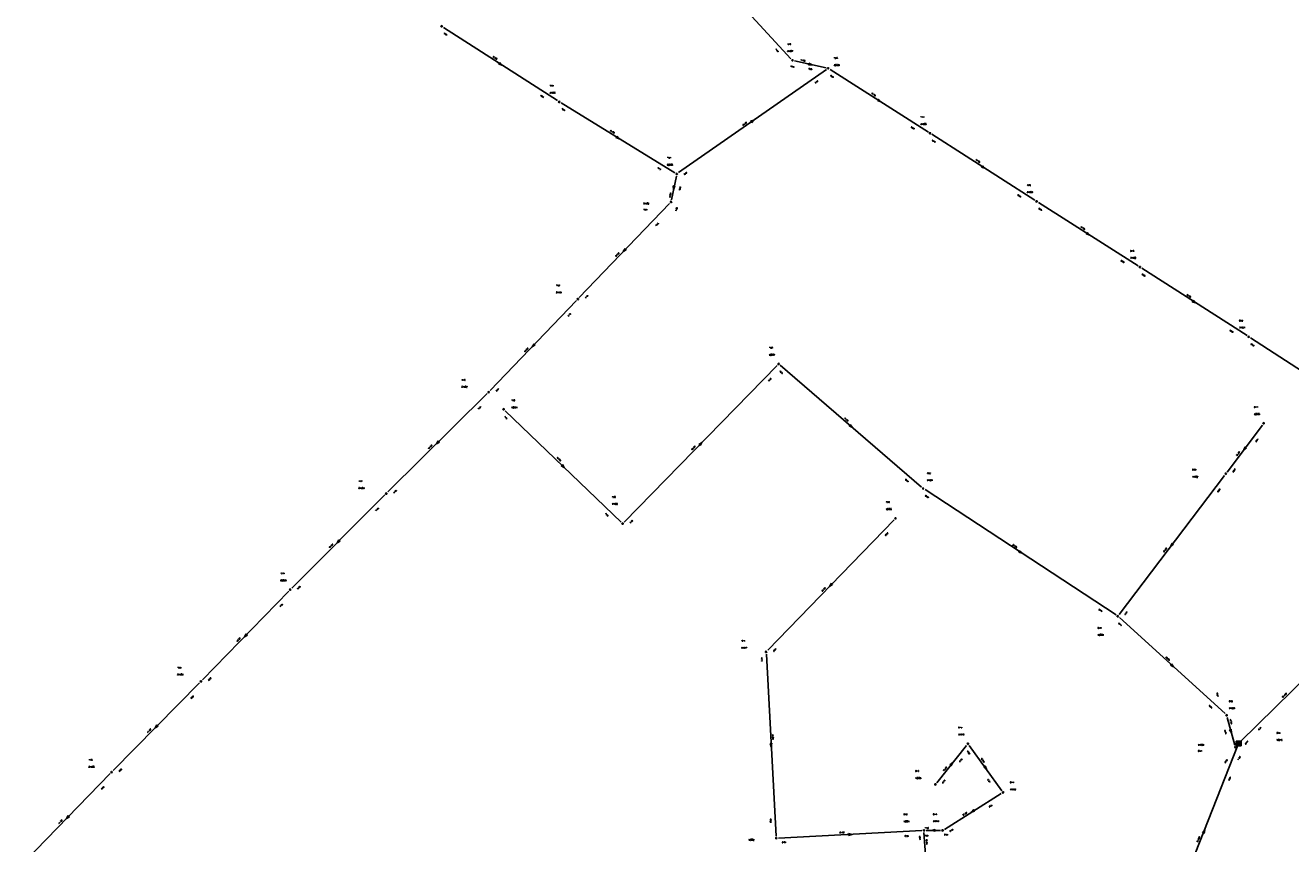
# Model space of a CAD drawing. Header units: metres. Extents: x 183111 to 185656, y 327391 to 329490.
# Tile 18 of 23: x 184544 to 185020, y 328695 to 329002. Entities that reach past the tile are written whole.
import ezdxf

# ---------------------------------------------------------------- set-up
doc = ezdxf.new("R2010")
doc.units = ezdxf.units.M
doc.header["$LTSCALE"] = 0.2
for name, color, linetype in [('B_RIO_L_PUTDEKSEL', 252, 'Continuous'), ('I90_PUTNUMMER', 252, 'Continuous'), ('I90_STRENG', 252, 'Continuous'), ('I90_TEKST', 252, 'Continuous')]:
    doc.layers.add(name, color=color, linetype=linetype)
doc.styles.get("Standard").update_dxf_attribs({"font": 'romans.shx'})

msp = doc.modelspace()

# ---------------------------------------------------------------- linework, layer by layer
at = {"layer": 'B_RIO_L_PUTDEKSEL', "lineweight": -3}
for centre in [(184700.8, 329001.8), (184832.6, 328989), (184846, 328986), (184745, 328973.4), (184884.3, 328961.6), (184789.1, 328946.3), (184789.1, 328946.3), (184787, 328935.8), (184924.3, 328936), (184963.1, 328911.3), (184752, 328899.3), (185004, 328885.1), (184827.4, 328874.9), (184718.5, 328864.3), (184724.1, 328857.9), (185009.6, 328852.6), (184995.4, 328833.7), (184881.7, 328828.1), (184680, 328826.2), (184768.8, 328814.9), (184871.3, 328816.9), (184643.9, 328790.1), (184954.8, 328780.1), (184822.7, 328766.7), (184610.4, 328755.6), (184995.7, 328742.9), (184898.5, 328732.2), (184999, 328730.9), (184576.8, 328721.5), (184886.3, 328716.9), (184911.7, 328713.9), (184882, 328699.6), (184889, 328699.6), (184826.5, 328696.7)]:
    msp.add_circle(centre, 0.25, dxfattribs=at)
at = {"layer": 'I90_STRENG', "lineweight": -3, "ltscale": 0.7}
for points in [[(184786.8, 329038.8), (184832.02, 328989.58)], [(184701.5, 329001.4), (184744.35, 328973.86)], [(184722.53, 328988.22), (184722.18, 328987.68)], [(184722.18, 328987.68), (184722.63, 328987.78)], [(184723.45, 328987.25), (184722.18, 328987.68)], [(184722.9, 328987.6), (184722.18, 328987.68)], [(184723.17, 328987.42), (184722.18, 328987.68)], [(184722.35, 328987.95), (184723.45, 328987.25)], [(184723.45, 328987.25), (184722.53, 328988.22)], [(184722.53, 328988.22), (184722.9, 328987.6)], [(184722.63, 328987.78), (184722.53, 328988.22)], [(184722.53, 328988.22), (184723.17, 328987.42)], [(184789.8, 328946.8), (184845.4, 328985.57)], [(184833.4, 328988.8), (184845.25, 328986.15)], [(184838.74, 328987.96), (184838.59, 328987.32)], [(184838.59, 328987.32), (184838.98, 328987.57)], [(184839.3, 328987.5), (184838.59, 328987.32)], [(184839.62, 328987.43), (184838.59, 328987.32)], [(184839.93, 328987.36), (184838.59, 328987.32)], [(184838.67, 328987.64), (184839.93, 328987.36)], [(184839.93, 328987.36), (184838.74, 328987.96)], [(184838.74, 328987.96), (184839.3, 328987.5)], [(184838.98, 328987.57), (184838.74, 328987.96)], [(184838.74, 328987.96), (184839.62, 328987.43)], [(184846.7, 328985.6), (184883.64, 328962.05)], [(184745.7, 328973), (184788.43, 328946.74)], [(184864.83, 328974.42), (184864.48, 328973.88)], [(184864.48, 328973.88), (184864.92, 328973.97)], [(184865.75, 328973.45), (184864.48, 328973.88)], [(184865.2, 328973.8), (184864.48, 328973.88)], [(184865.47, 328973.62), (184864.48, 328973.88)], [(184864.65, 328974.15), (184865.75, 328973.45)], [(184864.92, 328973.97), (184864.83, 328974.42)], [(184865.75, 328973.45), (184864.83, 328974.42)], [(184864.83, 328974.42), (184865.2, 328973.8)], [(184864.83, 328974.42), (184865.47, 328973.62)], [(184818.03, 328966.57), (184816.78, 328966.09)], [(184816.78, 328966.09), (184817.77, 328966.39)], [(184816.78, 328966.09), (184817.5, 328966.2)], [(184816.78, 328966.09), (184817.15, 328965.56)], [(184817.23, 328966.01), (184816.78, 328966.09)], [(184816.97, 328965.83), (184818.03, 328966.57)], [(184818.03, 328966.57), (184817.15, 328965.56)], [(184817.77, 328966.39), (184817.15, 328965.56)], [(184817.5, 328966.2), (184817.15, 328965.56)], [(184817.15, 328965.56), (184817.23, 328966.01)], [(184766.62, 328960.52), (184766.28, 328959.96)], [(184767.55, 328959.56), (184766.62, 328960.52)], [(184766.62, 328960.52), (184767, 328959.9)], [(184766.72, 328960.07), (184766.62, 328960.52)], [(184766.62, 328960.52), (184767.28, 328959.73)], [(184885, 328961.2), (184923.65, 328936.47)], [(184766.28, 328959.96), (184766.72, 328960.07)], [(184767.55, 328959.56), (184766.28, 328959.96)], [(184767, 328959.9), (184766.28, 328959.96)], [(184767.28, 328959.73), (184766.28, 328959.96)], [(184766.45, 328960.24), (184767.55, 328959.56)], [(184903.93, 328949.42), (184903.58, 328948.88)], [(184903.58, 328948.88), (184904.03, 328948.97)], [(184904.85, 328948.45), (184903.58, 328948.88)], [(184904.3, 328948.8), (184903.58, 328948.88)], [(184904.57, 328948.62), (184903.58, 328948.88)], [(184903.75, 328949.15), (184904.85, 328948.45)], [(184904.85, 328948.45), (184903.93, 328949.42)], [(184903.93, 328949.42), (184904.3, 328948.8)], [(184904.03, 328948.97), (184903.93, 328949.42)], [(184903.93, 328949.42), (184904.57, 328948.62)], [(184787.2, 328936.6), (184788.98, 328945.53)], [(184787.87, 328940.46), (184787.81, 328941.8)], [(184788.45, 328941.67), (184787.81, 328941.8)], [(184788, 328941.1), (184787.81, 328941.8)], [(184787.81, 328941.8), (184788.06, 328941.42)], [(184787.94, 328940.78), (184787.81, 328941.8)], [(184788.13, 328941.74), (184787.87, 328940.46)], [(184787.87, 328940.46), (184788.45, 328941.67)], [(184788.45, 328941.67), (184787.94, 328940.78)], [(184788.45, 328941.67), (184788, 328941.1)], [(184788.06, 328941.42), (184788.45, 328941.67)], [(184752.5, 328899.9), (184786.39, 328935.24)], [(184925, 328935.6), (184962.45, 328911.77)], [(184943.33, 328924.32), (184942.98, 328923.77)], [(184942.98, 328923.77), (184943.42, 328923.87)], [(184944.25, 328923.35), (184942.98, 328923.77)], [(184943.7, 328923.7), (184942.98, 328923.77)], [(184943.97, 328923.53), (184942.98, 328923.77)], [(184943.15, 328924.05), (184944.25, 328923.35)], [(184944.25, 328923.35), (184943.33, 328924.32)], [(184943.33, 328924.32), (184943.7, 328923.7)], [(184943.42, 328923.87), (184943.33, 328924.32)], [(184943.33, 328924.32), (184943.97, 328923.53)], [(184769.05, 328917.13), (184769.71, 328918.29)], [(184769.95, 328918.07), (184769.05, 328917.13)], [(184769.05, 328917.13), (184770.18, 328917.84)], [(184769.27, 328917.36), (184769.71, 328918.29)], [(184770.18, 328917.84), (184769.27, 328917.36)], [(184769.5, 328917.6), (184769.71, 328918.29)], [(184770.18, 328917.84), (184769.5, 328917.6)], [(184770.18, 328917.84), (184769.71, 328918.29)], [(184769.71, 328918.29), (184769.72, 328917.83)], [(184769.72, 328917.83), (184770.18, 328917.84)], [(184963.8, 328910.9), (185003.36, 328885.54)], [(184719, 328864.9), (184751.4, 328898.74)], [(184983.13, 328898.82), (184982.78, 328898.28)], [(184984.05, 328897.85), (184983.13, 328898.82)], [(184983.13, 328898.82), (184983.5, 328898.2)], [(184983.23, 328898.38), (184983.13, 328898.82)], [(184983.13, 328898.82), (184983.77, 328898.02)], [(184982.78, 328898.28), (184983.23, 328898.38)], [(184984.05, 328897.85), (184982.78, 328898.28)], [(184983.5, 328898.2), (184982.78, 328898.28)], [(184983.77, 328898.02), (184982.78, 328898.28)], [(184982.95, 328898.55), (184984.05, 328897.85)], [(185004.7, 328884.7), (185041.95, 328860.57)], [(184734.85, 328881.33), (184735.51, 328882.49)], [(184735.75, 328882.27), (184734.85, 328881.33)], [(184734.85, 328881.33), (184735.98, 328882.04)], [(184735.08, 328881.57), (184735.51, 328882.49)], [(184735.98, 328882.04), (184735.08, 328881.57)], [(184735.3, 328881.8), (184735.51, 328882.49)], [(184735.98, 328882.04), (184735.3, 328881.8)], [(184735.98, 328882.04), (184735.51, 328882.49)], [(184735.51, 328882.49), (184735.52, 328882.03)], [(184735.52, 328882.03), (184735.98, 328882.04)], [(184769.4, 328815.5), (184826.9, 328874.36)], [(184828, 328874.4), (184881.08, 328828.63)], [(184680.6, 328826.8), (184717.96, 328863.8)], [(184724.7, 328857.3), (184768.25, 328815.41)], [(184854.32, 328852.17), (184853.89, 328851.68)], [(184853.89, 328851.68), (184854.35, 328851.71)], [(184855.09, 328851.08), (184853.89, 328851.68)], [(184854.6, 328851.5), (184853.89, 328851.68)], [(184854.85, 328851.29), (184853.89, 328851.68)], [(184854.11, 328851.92), (184855.09, 328851.08)], [(184855.09, 328851.08), (184854.32, 328852.17)], [(184854.32, 328852.17), (184854.6, 328851.5)], [(184854.35, 328851.71), (184854.32, 328852.17)], [(184854.32, 328852.17), (184854.85, 328851.29)], [(184995.9, 328834.3), (185009.13, 328851.93)], [(184698.84, 328844.84), (184699.53, 328845.99)], [(184699.76, 328845.76), (184698.84, 328844.84)], [(184698.84, 328844.84), (184699.99, 328845.53)], [(184699.07, 328845.07), (184699.53, 328845.99)], [(184699.99, 328845.53), (184699.07, 328845.07)], [(184699.3, 328845.3), (184699.53, 328845.99)], [(184699.99, 328845.53), (184699.3, 328845.3)], [(184699.99, 328845.53), (184699.53, 328845.99)], [(184699.53, 328845.99), (184699.53, 328845.53)], [(184699.53, 328845.53), (184699.99, 328845.53)], [(184798.55, 328845.36), (184797.41, 328844.66)], [(184797.41, 328844.66), (184798.33, 328845.13)], [(184797.41, 328844.66), (184798.1, 328844.9)], [(184797.87, 328844.67), (184797.41, 328844.66)], [(184797.41, 328844.66), (184797.88, 328844.21)], [(184797.64, 328844.43), (184798.55, 328845.36)], [(184797.88, 328844.21), (184797.87, 328844.67)], [(184798.55, 328845.36), (184797.88, 328844.21)], [(184798.33, 328845.13), (184797.88, 328844.21)], [(184798.1, 328844.9), (184797.88, 328844.21)], [(185002.11, 328842.58), (185002.63, 328843.81)], [(185002.89, 328843.62), (185002.11, 328842.58)], [(185002.11, 328842.58), (185003.15, 328843.42)], [(185002.3, 328842.84), (185002.63, 328843.81)], [(185003.15, 328843.42), (185002.3, 328842.84)], [(185002.5, 328843.1), (185002.63, 328843.81)], [(185003.15, 328843.42), (185002.5, 328843.1)], [(185003.15, 328843.42), (185002.63, 328843.81)], [(185002.63, 328843.81), (185002.7, 328843.36)], [(185002.7, 328843.36), (185003.15, 328843.42)], [(184746.16, 328837.08), (184745.71, 328836.62)], [(184745.93, 328836.85), (184746.87, 328835.95)], [(184746.87, 328835.95), (184746.16, 328837.08)], [(184746.16, 328837.08), (184746.4, 328836.4)], [(184746.17, 328836.62), (184746.16, 328837.08)], [(184746.16, 328837.08), (184746.63, 328836.17)], [(184746.87, 328835.95), (184745.71, 328836.62)], [(184746.4, 328836.4), (184745.71, 328836.62)], [(184745.71, 328836.62), (184746.17, 328836.62)], [(184746.63, 328836.17), (184745.71, 328836.62)], [(184955.3, 328780.7), (184994.94, 328833.02)], [(184882.4, 328827.7), (184954.16, 328780.58)], [(184644.5, 328790.7), (184679.46, 328825.66)], [(184823.3, 328767.3), (184870.78, 328816.37)], [(184661.54, 328807.64), (184662.23, 328808.79)], [(184662.46, 328808.56), (184661.54, 328807.64)], [(184661.54, 328807.64), (184662.69, 328808.33)], [(184661.77, 328807.87), (184662.23, 328808.79)], [(184662.69, 328808.33), (184661.77, 328807.87)], [(184662, 328808.1), (184662.23, 328808.79)], [(184662.69, 328808.33), (184662, 328808.1)], [(184662.69, 328808.33), (184662.23, 328808.79)], [(184662.23, 328808.79), (184662.23, 328808.33)], [(184662.23, 328808.33), (184662.69, 328808.33)], [(184917.93, 328804.73), (184917.58, 328804.18)], [(184917.58, 328804.18), (184918.03, 328804.28)], [(184918.84, 328803.74), (184917.58, 328804.18)], [(184918.3, 328804.1), (184917.58, 328804.18)], [(184918.57, 328803.92), (184917.58, 328804.18)], [(184917.76, 328804.46), (184918.84, 328803.74)], [(184918.84, 328803.74), (184917.93, 328804.73)], [(184917.93, 328804.73), (184918.3, 328804.1)], [(184918.03, 328804.28), (184917.93, 328804.73)], [(184917.93, 328804.73), (184918.57, 328803.92)], [(184974.71, 328806.38), (184975.23, 328807.61)], [(184975.49, 328807.42), (184974.71, 328806.38)], [(184974.71, 328806.38), (184975.75, 328807.22)], [(184974.9, 328806.64), (184975.23, 328807.61)], [(184975.75, 328807.22), (184974.9, 328806.64)], [(184975.1, 328806.9), (184975.23, 328807.61)], [(184975.75, 328807.22), (184975.1, 328806.9)], [(184975.75, 328807.22), (184975.23, 328807.61)], [(184975.23, 328807.61), (184975.3, 328807.16)], [(184975.3, 328807.16), (184975.75, 328807.22)], [(184611, 328756.2), (184643.39, 328789.55)], [(184846.55, 328791.33), (184847.22, 328792.49)], [(184847.45, 328792.27), (184846.55, 328791.33)], [(184846.55, 328791.33), (184847.68, 328792.04)], [(184846.77, 328791.57), (184847.22, 328792.49)], [(184847.68, 328792.04), (184846.77, 328791.57)], [(184847, 328791.8), (184847.22, 328792.49)], [(184847.68, 328792.04), (184847, 328791.8)], [(184847.68, 328792.04), (184847.22, 328792.49)], [(184847.22, 328792.49), (184847.23, 328792.03)], [(184847.23, 328792.03), (184847.68, 328792.04)], [(184955.4, 328779.6), (184995.12, 328743.49)], [(184626.75, 328772.33), (184627.42, 328773.49)], [(184627.65, 328773.27), (184626.75, 328772.33)], [(184626.75, 328772.33), (184627.89, 328773.04)], [(184626.97, 328772.57), (184627.42, 328773.49)], [(184627.89, 328773.04), (184626.97, 328772.57)], [(184627.2, 328772.8), (184627.42, 328773.49)], [(184627.89, 328773.04), (184627.2, 328772.8)], [(184627.89, 328773.04), (184627.42, 328773.49)], [(184627.42, 328773.49), (184627.43, 328773.03)], [(184627.43, 328773.03), (184627.89, 328773.04)], [(185000.8, 328732.9), (185040.17, 328771.65)], [(184822.8, 328765.9), (184826.5, 328697.5)], [(184975.04, 328762.18), (184974.6, 328761.7)], [(184974.6, 328761.7), (184975.06, 328761.72)], [(184975.78, 328761.06), (184974.6, 328761.7)], [(184975.3, 328761.5), (184974.6, 328761.7)], [(184975.54, 328761.28), (184974.6, 328761.7)], [(184974.82, 328761.94), (184975.78, 328761.06)], [(184975.78, 328761.06), (184975.04, 328762.18)], [(184975.04, 328762.18), (184975.3, 328761.5)], [(184975.06, 328761.72), (184975.04, 328762.18)], [(184975.04, 328762.18), (184975.54, 328761.28)], [(184577.4, 328722.1), (184609.88, 328755.05)], [(184995.9, 328742.1), (184998.77, 328731.65)], [(184593.14, 328738.14), (184593.82, 328739.29)], [(184594.06, 328739.06), (184593.14, 328738.14)], [(184593.14, 328738.14), (184594.29, 328738.83)], [(184593.37, 328738.37), (184593.82, 328739.29)], [(184594.29, 328738.83), (184593.37, 328738.37)], [(184593.6, 328738.6), (184593.82, 328739.29)], [(184594.29, 328738.83), (184593.6, 328738.6)], [(184594.29, 328738.83), (184593.82, 328739.29)], [(184593.82, 328739.29), (184593.83, 328738.83)], [(184593.83, 328738.83), (184594.29, 328738.83)], [(184997.44, 328737.61), (184996.81, 328737.44)], [(184997.47, 328736.27), (184996.81, 328737.44)], [(184997.3, 328736.9), (184996.81, 328737.44)], [(184996.81, 328737.44), (184997.21, 328737.21)], [(184997.39, 328736.59), (184996.81, 328737.44)], [(184997.13, 328737.53), (184997.47, 328736.27)], [(184997.21, 328737.21), (184997.44, 328737.61)], [(184997.44, 328737.61), (184997.3, 328736.9)], [(184997.44, 328737.61), (184997.39, 328736.59)], [(184997.47, 328736.27), (184997.44, 328737.61)], [(184824.89, 328732.37), (184824.24, 328732.33)], [(184824.64, 328731.05), (184824.24, 328732.33)], [(184824.6, 328731.7), (184824.24, 328732.33)], [(184824.24, 328732.33), (184824.58, 328732.02)], [(184824.62, 328731.38), (184824.24, 328732.33)], [(184824.56, 328732.35), (184824.64, 328731.05)], [(184824.58, 328732.02), (184824.89, 328732.37)], [(184824.89, 328732.37), (184824.6, 328731.7)], [(184824.89, 328732.37), (184824.62, 328731.38)], [(184824.64, 328731.05), (184824.89, 328732.37)], [(185001.1, 328733.2), (184999.3, 328733.2)], [(184999.3, 328733.2), (184999.3, 328731.4)], [(185001.1, 328733.2), (184999.3, 328733.2)], [(184999.3, 328733.2), (184999.3, 328731.4)], [(185000.8, 328732.9), (184999.6, 328732.9)], [(184999.6, 328732.9), (184999.6, 328731.7)], [(184999.6, 328732.9), (185000.8, 328731.7)], [(185000.8, 328732.9), (184999.6, 328732.9)], [(184999.6, 328732.9), (184999.6, 328731.7)], [(184999.6, 328732.9), (185000.8, 328731.7)], [(184999.6, 328732.66), (185000.56, 328731.7)], [(184999.6, 328732.66), (185000.56, 328731.7)], [(184999.6, 328732.42), (185000.32, 328731.7)], [(184999.6, 328732.42), (185000.32, 328731.7)], [(184999.84, 328732.9), (185000.8, 328731.94)], [(184999.84, 328732.9), (185000.8, 328731.94)], [(185000.08, 328732.9), (185000.8, 328732.18)], [(185000.08, 328732.9), (185000.8, 328732.18)], [(185000.32, 328732.9), (185000.8, 328732.42)], [(185000.32, 328732.9), (185000.8, 328732.42)], [(185000.56, 328732.9), (185000.8, 328732.66)], [(185000.56, 328732.9), (185000.8, 328732.66)], [(185000.8, 328731.7), (185000.8, 328732.9)], [(185000.8, 328731.7), (185000.8, 328732.9)], [(185001.1, 328731.4), (185001.1, 328733.2)], [(185001.1, 328731.4), (185001.1, 328733.2)], [(184886.8, 328717.5), (184898.01, 328731.53)], [(184899, 328731.5), (184911.27, 328714.52)], [(184974.4, 328666.8), (184999.92, 328731.63)], [(184999.3, 328731.4), (185001.1, 328731.4)], [(184999.3, 328731.4), (185001.1, 328731.4)], [(184999.5, 328731.5), (184999.66, 328731.69)], [(184999.6, 328732.18), (185000.08, 328731.7)], [(184999.6, 328732.18), (185000.08, 328731.7)], [(184999.6, 328731.94), (184999.84, 328731.7)], [(184999.6, 328731.94), (184999.84, 328731.7)], [(184999.6, 328731.7), (185000.8, 328731.7)], [(184999.6, 328731.7), (185000.8, 328731.7)], [(184892.8, 328725.11), (184891.74, 328724.29)], [(184891.74, 328724.29), (184892.6, 328724.85)], [(184891.74, 328724.29), (184892.4, 328724.6)], [(184892.2, 328724.35), (184891.74, 328724.29)], [(184891.74, 328724.29), (184892.25, 328723.89)], [(184891.99, 328724.09), (184892.8, 328725.11)], [(184892.25, 328723.89), (184892.2, 328724.35)], [(184892.8, 328725.11), (184892.25, 328723.89)], [(184892.6, 328724.85), (184892.25, 328723.89)], [(184892.4, 328724.6), (184892.25, 328723.89)], [(184904.98, 328723.82), (184904.45, 328723.44)], [(184905.48, 328722.57), (184904.45, 328723.44)], [(184905.1, 328723.1), (184904.45, 328723.44)], [(184904.45, 328723.44), (184904.91, 328723.36)], [(184905.29, 328722.84), (184904.45, 328723.44)], [(184904.72, 328723.63), (184905.48, 328722.57)], [(184904.91, 328723.36), (184904.98, 328723.82)], [(184905.48, 328722.57), (184904.98, 328723.82)], [(184904.98, 328723.82), (184905.1, 328723.1)], [(184904.98, 328723.82), (184905.29, 328722.84)], [(184544.4, 328688.1), (184576.28, 328720.95)], [(184889.7, 328700), (184911.05, 328713.46)], [(184559.85, 328704.03), (184560.52, 328705.19)], [(184560.75, 328704.97), (184559.85, 328704.03)], [(184559.85, 328704.03), (184560.98, 328704.74)], [(184560.07, 328704.27), (184560.52, 328705.19)], [(184560.98, 328704.74), (184560.07, 328704.27)], [(184560.3, 328704.5), (184560.52, 328705.19)], [(184560.98, 328704.74), (184560.3, 328704.5)], [(184560.98, 328704.74), (184560.52, 328705.19)], [(184560.52, 328705.19), (184560.53, 328704.73)], [(184560.53, 328704.73), (184560.98, 328704.74)], [(184899.75, 328706.45), (184900.68, 328707.42)], [(184900.85, 328707.15), (184899.75, 328706.45)], [(184899.75, 328706.45), (184901.02, 328706.87)], [(184900.02, 328706.63), (184900.68, 328707.42)], [(184901.02, 328706.87), (184900.02, 328706.63)], [(184900.3, 328706.8), (184900.68, 328707.42)], [(184901.02, 328706.87), (184900.3, 328706.8)], [(184900.68, 328707.42), (184900.57, 328706.97)], [(184900.57, 328706.97), (184901.02, 328706.87)], [(184901.02, 328706.87), (184900.68, 328707.42)], [(184827.3, 328696.7), (184881.21, 328699.53)], [(184882.8, 328699.6), (184888.2, 328699.6)], [(184884.85, 328699.6), (184886.15, 328699.92)], [(184886.15, 328699.6), (184884.85, 328699.6)], [(184884.85, 328699.6), (184886.15, 328699.28)], [(184885.17, 328699.6), (184886.15, 328699.92)], [(184886.15, 328699.28), (184885.17, 328699.6)], [(184885.5, 328699.6), (184886.15, 328699.92)], [(184886.15, 328699.28), (184885.5, 328699.6)], [(184886.15, 328699.92), (184885.83, 328699.6)], [(184885.83, 328699.6), (184886.15, 328699.28)], [(184886.15, 328699.28), (184886.15, 328699.92)], [(184987.44, 328699.8), (184986.66, 328698.71)], [(184986.66, 328698.71), (184987.32, 328699.5)], [(184986.66, 328698.71), (184987.2, 328699.2)], [(184986.96, 328698.59), (184987.44, 328699.8)], [(184987.2, 328699.2), (184987.26, 328698.48)], [(184987.44, 328699.8), (184987.26, 328698.48)], [(184987.32, 328699.5), (184987.26, 328698.48)], [(184854.95, 328698.13), (184853.63, 328698.39)], [(184853.63, 328698.39), (184853.67, 328697.74)], [(184853.63, 328698.39), (184854.3, 328698.1)], [(184853.98, 328698.08), (184853.63, 328698.39)], [(184853.63, 328698.39), (184854.62, 328698.12)], [(184853.65, 328698.07), (184854.95, 328698.13)], [(184854.95, 328698.13), (184853.67, 328697.74)], [(184854.62, 328698.12), (184853.67, 328697.74)], [(184854.3, 328698.1), (184853.67, 328697.74)], [(184853.67, 328697.74), (184853.98, 328698.08)], [(184882, 328698.8), (184882.8, 328687.12)], [(184987.08, 328698.9), (184986.66, 328698.71)], [(184986.66, 328698.71), (184987.26, 328698.48)], [(184987.26, 328698.48), (184987.08, 328698.9)]]:
    msp.add_lwpolyline(points, dxfattribs=at)

# ---------------------------------------------------------------- texts
at = {"layer": 'I90_PUTNUMMER', "lineweight": -3}
for s, p in [('31957', (184830.63, 328992.2)), ('30559', (184848.14, 328986.97)), ('31956', (184741.4, 328976.6)), ('31958', (184880.7, 328964.8)), ('50558', (184785.5, 328949.5)), ('31959', (184920.7, 328939.2)), ('51450', (184776.6, 328934.9)), ('31960', (184959.5, 328914.5)), ('51451', (184743.78, 328901.53)), ('31961', (185000.4, 328888.3)), ('40557', (184823.8, 328878.1)), ('51452', (184708.3, 328866.03)), ('40534', (184727.01, 328858.32)), ('40555', (185006, 328855.8)), ('41902', (184982.8, 328832.28)), ('51453', (184669.61, 328827.97)), ('41901', (184883.1, 328830.94)), ('41900', (184764.78, 328822.05)), ('40556', (184867.7, 328820.1)), ('50535', (184640.3, 328793.3)), ('40554', (184947.28, 328772.81)), ('41917', (184813.35, 328767.98)), ('51454', (184601.54, 328757.92)), ('41903', (184996.55, 328745.25)), ('41913', (184894.9, 328735.4)), ('40616', (185014.45, 328733.36)), ('41904', (184984.97, 328731.49)), ('51455', (184568.23, 328723.24)), ('40553', (184878.78, 328719.03)), ('41912', (184914.33, 328714.79)), ('40551', (184874.33, 328702.74)), ('41914', (184885.4, 328702.8)), ('40552', (184816.1, 328695.8))]:
    msp.add_text(s, height=0.5, dxfattribs=at).set_placement(p)
at = {"layer": 'I90_TEKST', "lineweight": -3}
for s, rotation, oblique, p in [('73.65', 327.2685, 359.956, (184701.5, 328999.1)), ('52 300', 327.2685, 359.956, (184720, 328990.3)), ('71.43', 312.5559, 359.9886, (184826.2, 328993.1)), ('13 300', 347.3708, 359.9426, (184835.6, 328989)), ('71.43', 347.3708, 359.9426, (184831.8, 328986.64)), ('70.88', 347.3708, 359.9426, (184838.5, 328985.7)), ('71.30', 34.8707, -0.0057, (184841.1, 328980.3)), ('70.48', 327.4909, 359.9824, (184846.7, 328983.2)), ('72.84', 327.2685, 359.956, (184737.8, 328975.7)), ('45 400', 327.4909, 359.9824, (184862.2, 328976.5)), ('72.73', 328.4329, 359.9711, (184745.8, 328970.7)), ('69 300', 34.8707, -0.0057, (184814, 328964.5)), ('51 300', 328.4329, 359.9711, (184764.1, 328962.5)), ('69.99', 327.4909, 359.9824, (184877.1, 328963.8)), ('69.72', 327.4057, 359.9953, (184885, 328958.8)), ('47 400', 327.4057, 359.9953, (184901.4, 328951.5)), ('72.12', 328.4329, 359.9711, (184781.8, 328948.5)), ('72.06', 34.8707, -0.0057, (184791.9, 328945.9)), ('10 300', 78.7022, -0.0225, (184786.7, 328937.4)), ('72.12', 78.7022, -0.0225, (184790.44, 328940.12)), ('68.93', 327.4057, 359.9953, (184917.1, 328938.3)), ('71.95', 78.7022, -0.0225, (184789.06, 328932.33)), ('68.93', 327.4909, 359.9216, (184925, 328933.2)), ('71.95', 46.178, -0.0064, (184781.36, 328926.68)), ('45 400', 327.4909, 359.9216, (184940.8, 328926.3)), ('50 300', 46.178, -0.0064, (184766.3, 328915.2)), ('68.08', 327.4909, 359.9216, (184955.9, 328913.6)), ('68.08', 327.3537, 360.0042, (184963.8, 328908.5)), ('71.79', 46.178, -0.0064, (184754.9, 328899.5)), ('48 400', 327.3537, 360.0042, (184980.6, 328900.8)), ('71.79', 46.2653, 0.0186, (184748.4, 328892.7)), ('67.35', 327.3537, 360.0042, (184996.8, 328887.4)), ('48 300', 46.2653, 0.0186, (184732.1, 328879.4)), ('67.25', 327.046, 359.9534, (185004.7, 328882.3)), ('70.30', 319.238, 359.9636, (184827.7, 328872.1)), ('71.64', 46.2653, 0.0186, (184721.4, 328864.5)), ('70.30', 45.6545, -0.0004, (184823.7, 328868.3)), ('71.64', 44.6945, 0.0063, (184714.7, 328857.8)), ('71.61', 316.0908, 359.9687, (184724.3, 328855)), ('71 300', 319.238, 359.9636, (184852, 328854.5)), ('68.11', 53.1424, 0.0388, (185006.8, 328845.6)), ('54 300', 44.6945, 0.0063, (184696, 328843)), ('83 300', 45.6545, -0.0004, (184794.9, 328842.6)), ('23 300', 53.1424, 0.0388, (184999.6, 328840.4)), ('62 300', 316.0908, 359.9687, (184744.1, 328839.6)), ('68.00', 53.1424, 0.0388, (184998.2, 328834.2)), ('71.58', 44.6945, 0.0063, (184682.9, 328826.3)), ('68.99', 319.238, 359.9636, (184874.9, 328831.4)), ('68.00', 52.8339, -0.0141, (184992.5, 328826.7)), ('68.99', 326.6864, 359.9486, (184882.4, 328825.3)), ('71.00', 316.0908, 359.9687, (184762.2, 328818.6)), ('71.00', 45.6545, -0.0004, (184771.7, 328815)), ('69.20', 45.9163, -0.0188, (184867.6, 328810.3)), ('87 300', 326.6864, 359.9486, (184915.3, 328806.8)), ('67 300', 52.8339, -0.0141, (184972.2, 328804.2)), ('69 300', 45.9163, -0.0188, (184843.8, 328789.4)), ('71.29', 45.8291, 0.0186, (184640.2, 328783.5)), ('67.74', 326.6864, 359.9486, (184947.6, 328782.5)), ('67.74', 52.8339, -0.0141, (184957.6, 328780.6)), ('67.74', 317.7056, 359.9615, (184955, 328777.3)), ('48 300', 45.8291, 0.0186, (184624, 328770.5)), ('68.51', 45.9163, -0.0188, (184825.6, 328766.8)), ('68.45', 273.0874, 360.0005, (184820.9, 328764.5)), ('55 300', 317.7056, 359.9615, (184972.8, 328764.6)), ('70.20', 45.8291, 0.0186, (184613.3, 328755.8)), ('70.20', 45.3927, 0.0187, (184606.7, 328749)), ('66.84', 317.7056, 359.9615, (184989, 328746.4)), ('66.84', 285.3688, 360.017, (184991.94, 328751.19)), ('56 1800', 44.52, -0.0122, (185016.8, 328749.5)), ('47 300', 45.3927, 0.0187, (184590.4, 328736.3)), ('66.70', 285.3688, 360.017, (184994.88, 328737.19)), ('12 300', 285.3688, 360.017, (184996.89, 328741.33)), ('65.31', 44.52, -0.0122, (185007.8, 328737.31)), ('70 300', 273.0874, 360.0005, (184825, 328735.6)), ('66.70', 49.4522, 0.02, (185002.87, 328731.95)), ('67.53', 305.846, 359.9905, (184898.2, 328729.3)), ('19 300', 51.4269, 0.0523, (184889.5, 328721.9)), ('67.53', 51.4269, 0.0523, (184895.5, 328725.3)), ('22 300', 305.846, 359.9905, (184903.4, 328726.6)), ('66.70', 49.4522, 0.02, (184995.18, 328724.97)), ('1 300', 49.4522, 0.02, (184999.98, 328726.07)), ('70.02', 45.3927, 0.0187, (184579.7, 328721.6)), ('67.78', 51.4269, 0.0523, (184889.1, 328717.3)), ('67.51', 305.846, 359.9905, (184905.8, 328718.7)), ('65.54', 68.5194, 0.0097, (184996.73, 328718.39)), ('70.02', 45.8291, -0.013, (184573.1, 328714.9)), ('67.51', 32.2344, 0.0235, (184906.6, 328708.3)), ('67.83', 273.0874, 360.0005, (184824.2, 328703.9)), ('26 300', 32.2344, 0.0235, (184896.7, 328705.2)), ('47 300', 45.8291, -0.013, (184557.1, 328702.1)), ('55 300', 3.0258, 0.0269, (184850.3, 328698.6)), ('67.29', 32.2344, 0.0235, (184891.8, 328699.1)), ('67.83', 3.0258, 0.0269, (184828.7, 328694.9)), ('67.24', 3.0258, 0.0269, (184874.8, 328697.3)), ('67.24', 273.8921, 360.0076, (184880.2, 328697.4)), ('13 300', 273.8921, 360.0076, (184882.8, 328696.21)), ('71 1800', 68.5194, 0.0097, (184984.9, 328695.2))]:
    msp.add_text(s, height=0.36, rotation=rotation, dxfattribs=dict(at, oblique=oblique)).set_placement(p)
for s, p in [('72.80', (184830.63, 328994.9)), ('72.45', (184848.14, 328989.67)), ('73.94', (184741.4, 328979.3)), ('71.41', (184880.7, 328967.5)), ('73.21', (184785.5, 328952.2)), ('70.56', (184920.7, 328941.9)), ('73.21', (184776.6, 328932.7)), ('69.78', (184959.5, 328917.2)), ('73.22', (184743.78, 328904.23)), ('68.92', (185000.4, 328891)), ('72.05', (184823.8, 328880.8)), ('73.10', (184708.3, 328868.72)), ('73.00', (184727.01, 328861.02)), ('69.11', (185006, 328858.5)), ('70.92', (184883.1, 328833.64)), ('69.69', (184982.8, 328834.98)), ('73.07', (184669.61, 328830.67)), ('72.60', (184764.78, 328824.75)), ('70.90', (184867.7, 328822.8)), ('72.79', (184640.3, 328796)), ('69.31', (184947.28, 328775.51)), ('70.13', (184813.35, 328770.68)), ('72.24', (184601.54, 328760.62)), ('68.66', (184996.55, 328747.95)), ('69.14', (184894.9, 328738.1)), ('68.34', (185014.45, 328736.06)), ('68.34', (185014.45, 328736.06)), ('68.41', (184984.97, 328729.29)), ('71.85', (184568.23, 328725.94)), ('69.10', (184878.78, 328721.73)), ('69.14', (184914.33, 328717.49)), ('69.40', (184874.33, 328705.44)), ('69.15', (184885.4, 328705.5)), ('7 300', (184882.3, 328700.3)), ('67.29', (184882.14, 328697.45)), ('67.24', (184889.6, 328697.82))]:
    msp.add_text(s, height=0.36, dxfattribs=at).set_placement(p)
for s, p in [('71.58', (184676.2, 328819.6)), ('51 300', (184658.8, 328805.8)), ('71.29', (184646.8, 328790.2))]:
    msp.add_text(s, height=0.36, rotation=45, dxfattribs=at).set_placement(p)

doc.saveas('drawing.dxf')
